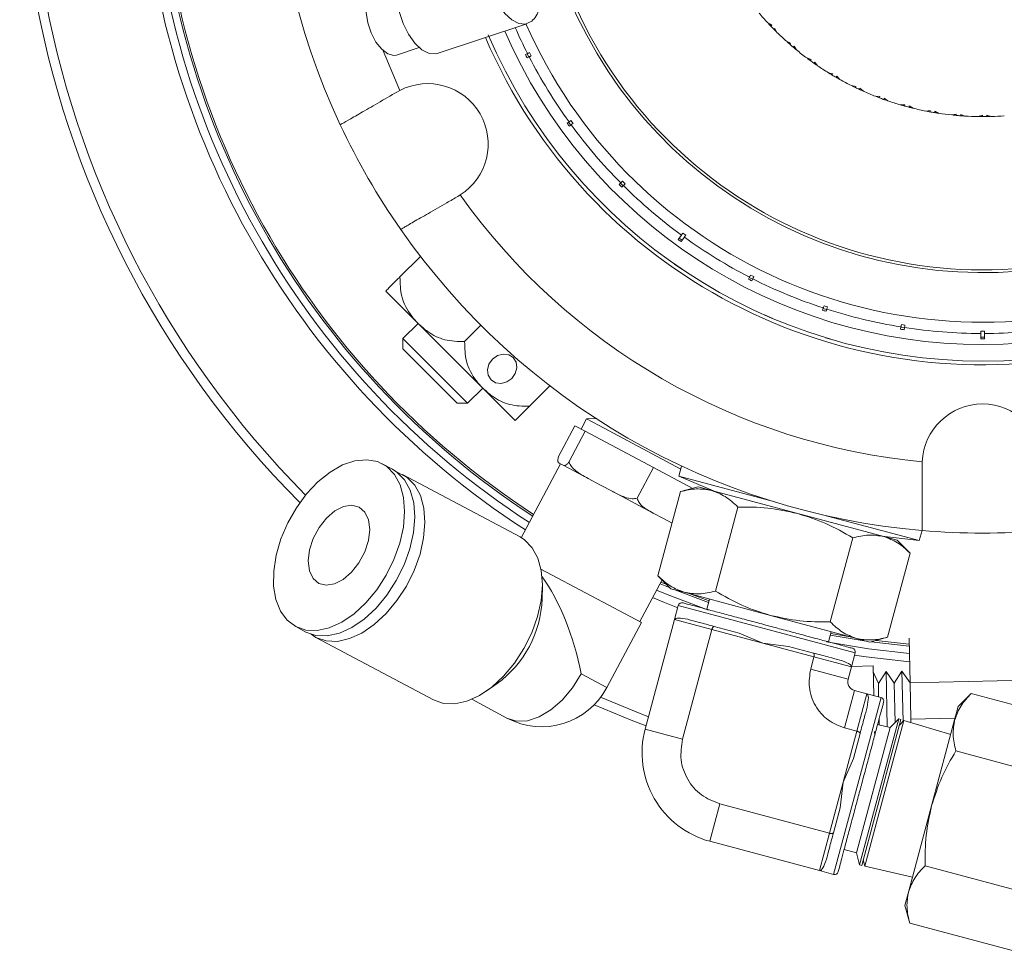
# Model space of a CAD drawing. Header units: inches. Extents: x -4 to 22.9, y -7.2 to 15.7.
# Tile 10 of 127: x 2.9 to 5.6, y -7.2 to -4.7. Entities that reach past the tile are written whole.
import ezdxf

# ---------------------------------------------------------------- set-up
doc = ezdxf.new("R2010")
doc.units = ezdxf.units.IN
doc.header["$MEASUREMENT"] = 0

msp = doc.modelspace()

# ---------------------------------------------------------------- linework, layer by layer
at = {"color": 7, "linetype": 'Continuous', "lineweight": 15}
for p, q in [((4.0197, -4.7651), (4.265, -4.6834)), ((4.9231, -4.6811), (4.9338, -4.6873)), ((4.9314, -4.69), (4.9338, -4.6873)), ((4.9397, -4.6985), (4.9424, -4.6962)), ((4.9483, -4.7071), (4.9424, -4.6962)), ((4.9742, -4.7315), (4.9854, -4.7367)), ((3.9088, -4.7691), (3.9706, -4.7485)), ((4.9833, -4.7396), (4.9854, -4.7367)), ((4.9923, -4.7473), (4.9948, -4.7448)), ((5.0016, -4.7551), (4.9948, -4.7448)), ((4.2667, -4.7649), (4.2612, -4.7677)), ((4.2656, -4.7655), (4.2702, -4.7744)), ((4.2657, -4.7766), (4.2713, -4.7738)), ((4.2725, -4.762), (4.277, -4.7709)), ((5.0296, -4.7771), (5.0413, -4.7813)), ((5.0394, -4.7843), (5.0413, -4.7813)), ((5.0491, -4.7913), (5.0513, -4.7885)), ((5.059, -4.7982), (5.0513, -4.7885)), ((5.0889, -4.8176), (5.1009, -4.8207)), ((5.0993, -4.8239), (5.1009, -4.8207)), ((5.1095, -4.8299), (5.1116, -4.8269)), ((5.1201, -4.8359), (5.1116, -4.8269)), ((3.918, -4.8658), (3.9117, -4.8693)), ((5.1516, -4.8526), (5.1638, -4.8546)), ((5.1625, -4.8579), (5.1638, -4.8546)), ((5.1732, -4.863), (5.175, -4.8598)), ((5.1843, -4.868), (5.175, -4.8598)), ((5.2172, -4.8818), (5.2295, -4.8827)), ((5.2285, -4.8861), (5.2295, -4.8827)), ((5.2397, -4.8902), (5.2411, -4.8869)), ((5.2511, -4.8942), (5.2411, -4.8869)), ((5.2851, -4.905), (5.2975, -4.9048)), ((5.2968, -4.9083), (5.2975, -4.9048)), ((5.3082, -4.9114), (5.3094, -4.908)), ((5.32, -4.9144), (5.3094, -4.908)), ((5.3548, -4.9221), (5.3671, -4.9207)), ((5.3667, -4.9243), (5.3671, -4.9207)), ((4.3855, -4.9478), (4.3913, -4.9559)), ((5.3785, -4.9264), (5.3793, -4.9228)), ((5.3904, -4.9283), (5.3793, -4.9228)), ((5.4258, -4.9328), (5.4379, -4.9304)), ((5.4379, -4.934), (5.4379, -4.9304)), ((5.4497, -4.9349), (5.4503, -4.9314)), ((5.4618, -4.9358), (5.4503, -4.9314)), ((5.4975, -4.9371), (5.5093, -4.9336)), ((5.5096, -4.9372), (5.5093, -4.9336)), ((5.5215, -4.9371), (5.5217, -4.9335)), ((5.5336, -4.9368), (5.5217, -4.9335)), ((4.3802, -4.9516), (4.3752, -4.9553)), ((4.3792, -4.9524), (4.3851, -4.9605)), ((4.3811, -4.9634), (4.3861, -4.9597)), ((4.5216, -5.1183), (4.5171, -5.1227)), ((4.5207, -5.1192), (4.5277, -5.1263)), ((4.5242, -5.1298), (4.5286, -5.1254)), ((4.5261, -5.1137), (4.5332, -5.1208)), ((4.0767, -5.1551), (4.0829, -5.1513)), ((4.6872, -5.2608), (4.6784, -5.2729)), ((4.6813, -5.2689), (4.6894, -5.2747)), ((4.6865, -5.2788), (4.6953, -5.2667)), ((4.691, -5.2556), (4.6991, -5.2615)), ((3.9744, -5.319), (3.9184, -5.375)), ((4.6682, -5.34), (4.6886, -5.354)), ((4.8731, -5.3756), (4.8703, -5.3812)), ((4.8725, -5.3768), (4.8814, -5.3813)), ((4.876, -5.3699), (4.8849, -5.3744)), ((4.8792, -5.3857), (4.882, -5.3802)), ((3.8795, -5.4139), (3.9679, -5.5023)), ((5.0767, -5.4538), (5.0862, -5.4569)), ((4.9366, -5.4887), (4.9139, -5.4788)), ((5.0747, -5.46), (5.0727, -5.4659)), ((5.0743, -5.4612), (5.0838, -5.4643)), ((5.0822, -5.469), (5.0842, -5.4631)), ((3.9679, -5.5023), (3.9265, -5.5436)), ((3.9679, -5.5023), (4.1446, -5.679)), ((4.1397, -5.5072), (4.0951, -5.5518)), ((5.2869, -5.5117), (5.286, -5.5179)), ((5.2867, -5.513), (5.2966, -5.5146)), ((5.288, -5.5054), (5.2978, -5.5069)), ((5.2958, -5.5195), (5.2968, -5.5133)), ((5.5047, -5.5232), (5.5147, -5.5232)), ((5.5047, -5.5297), (5.5047, -5.5446)), ((5.5047, -5.5396), (5.5147, -5.5396)), ((5.5147, -5.5446), (5.5147, -5.5297)), ((3.9265, -5.5436), (3.9265, -5.5719)), ((3.9265, -5.5436), (4.1033, -5.7204)), ((5.081, -5.5412), (5.1048, -5.5482)), ((4.075, -5.7204), (3.9265, -5.5719)), ((5.2302, -5.5783), (5.2545, -5.5828)), ((4.3279, -5.6725), (4.2719, -5.7285)), ((4.1033, -5.7204), (4.1446, -5.679)), ((4.1446, -5.679), (4.233, -5.7674)), ((4.075, -5.7204), (4.1033, -5.7204)), ((4.3785, -5.7104), (4.3786, -5.7102)), ((4.3518, -5.8657), (4.3964, -5.7817)), ((4.3964, -5.7817), (4.4247, -5.7968)), ((4.4283, -5.763), (4.4136, -5.7909)), ((4.4629, -5.7814), (4.4283, -5.763)), ((4.4545, -5.7621), (4.4284, -5.7631)), ((4.6854, -5.8998), (4.4629, -5.7814)), ((4.3801, -5.8808), (4.4247, -5.7968)), ((4.4247, -5.7968), (4.6109, -5.8958)), ((3.8979, -5.9001), (3.8702, -5.8854)), ((4.3571, -5.8857), (4.2498, -6.0874)), ((4.3537, -5.8839), (4.3588, -5.8866)), ((4.3588, -5.8866), (4.3639, -5.8893)), ((4.4326, -5.9258), (4.3639, -5.8893)), ((5.3449, -5.8799), (5.3447, -5.8872)), ((4.2465, -6.0855), (3.9256, -5.9149)), ((4.5663, -5.9798), (4.6109, -5.8958)), ((4.6109, -5.8958), (4.718, -5.9527)), ((4.6801, -5.9195), (4.6876, -5.8917)), ((4.6876, -5.8917), (4.688, -5.8918)), ((4.4326, -5.9258), (4.4661, -5.9436)), ((4.4661, -5.9436), (4.4996, -5.9615)), ((4.6801, -5.9195), (4.9427, -5.9899)), ((4.7749, -5.9598), (4.6801, -5.9195)), ((4.6097, -6.02), (4.4996, -5.9615)), ((4.6231, -6.1913), (4.6846, -5.9616)), ((4.7332, -5.9486), (4.6846, -5.9616)), ((4.7332, -5.9486), (4.7696, -5.9584)), ((4.7597, -5.9557), (4.7607, -5.9538)), ((4.7696, -5.9584), (5.0048, -6.0214)), ((4.6097, -6.02), (4.6381, -6.0351)), ((4.8415, -6.0037), (4.7799, -6.2333)), ((5.0048, -6.0214), (5.2401, -6.0845)), ((4.6381, -6.0351), (4.6616, -6.0476)), ((5.0727, -6.0247), (5.337, -6.0955)), ((5.3444, -6.0677), (5.337, -6.0955)), ((5.3441, -6.0676), (5.3444, -6.0677)), ((5.1552, -6.0877), (5.0936, -6.3174)), ((5.337, -6.0955), (5.2347, -6.083)), ((5.2401, -6.0845), (5.2765, -6.0942)), ((5.312, -6.1297), (5.2765, -6.0942)), ((5.312, -6.1297), (5.2505, -6.3594)), ((4.578, -6.3188), (4.3036, -6.173)), ((4.5738, -6.3166), (4.6344, -6.2026)), ((4.6231, -6.1913), (4.6586, -6.2268)), ((4.6313, -6.2086), (4.6471, -6.2153)), ((4.307, -6.2549), (4.3074, -6.2181)), ((4.6586, -6.2268), (4.695, -6.2366)), ((4.6689, -6.2296), (4.7616, -6.2645)), ((4.695, -6.2366), (4.9303, -6.2996)), ((4.7128, -6.2413), (4.7629, -6.2597)), ((4.7567, -6.2829), (4.7642, -6.2551)), ((4.6788, -6.2724), (4.6684, -6.311)), ((4.6788, -6.2724), (5.1617, -6.4018)), ((4.4834, -6.4968), (4.578, -6.3188)), ((4.6684, -6.311), (4.5882, -6.6105)), ((4.7705, -6.3384), (4.6684, -6.311)), ((4.9303, -6.2996), (5.1656, -6.3627)), ((3.6336, -6.3304), (3.6613, -6.3451)), ((4.7705, -6.3384), (4.6902, -6.6378)), ((4.9099, -6.3757), (4.7705, -6.3384)), ((4.8449, -6.348), (4.777, -6.3298)), ((5.0964, -6.3441), (5.089, -6.3719)), ((3.689, -6.3598), (3.6758, -6.3513)), ((3.689, -6.3598), (4.0099, -6.5304)), ((4.8449, -6.348), (4.9099, -6.3757)), ((5.0939, -6.3535), (5.1917, -6.3697)), ((5.0952, -6.3487), (5.1478, -6.3579)), ((5.1656, -6.3627), (5.202, -6.3724)), ((5.202, -6.3724), (5.2505, -6.3594)), ((5.2052, -6.3715), (5.3096, -6.3833)), ((5.3092, -6.362), (5.3119, -6.4835)), ((5.0493, -6.4131), (4.9099, -6.3757)), ((4.9099, -6.3757), (4.9801, -6.3842)), ((5.048, -6.4024), (4.9801, -6.3842)), ((5.0493, -6.4131), (5.0403, -6.4469)), ((5.0493, -6.4131), (5.1514, -6.4404)), ((5.1514, -6.4404), (5.1617, -6.4018)), ((5.1423, -6.4742), (5.0403, -6.4469)), ((5.1423, -6.4742), (5.1514, -6.4404)), ((5.1518, -6.4388), (5.2108, -6.4374)), ((5.2126, -6.519), (5.2108, -6.4374)), ((5.2252, -6.4854), (5.2112, -6.4541)), ((5.2461, -6.4533), (5.2252, -6.4854)), ((5.2685, -6.4844), (5.2461, -6.4533)), ((5.2461, -6.4533), (5.2495, -6.6043)), ((5.2895, -6.4524), (5.2685, -6.4844)), ((5.3119, -6.4835), (5.2895, -6.4524)), ((5.2895, -6.4524), (5.2925, -6.5895)), ((5.8118, -6.4723), (5.3119, -6.4835)), ((4.1539, -6.5068), (4.1842, -6.4859)), ((5.16, -6.5049), (5.1327, -6.6069)), ((5.1938, -6.5139), (5.16, -6.5049)), ((5.2252, -6.4854), (5.226, -6.5225)), ((5.2685, -6.4844), (5.2709, -6.5924)), ((5.3119, -6.4835), (5.3141, -6.5834)), ((4.1144, -6.5289), (4.2108, -6.5802)), ((5.2324, -6.5243), (5.103, -7.0072)), ((5.1938, -6.5139), (5.1665, -6.616)), ((5.1938, -6.5139), (5.2324, -6.5243)), ((5.4789, -6.5129), (5.4434, -6.5484)), ((5.4789, -6.5129), (5.8167, -6.6034)), ((5.4434, -6.5484), (5.4336, -6.5848)), ((5.2808, -6.5826), (5.1741, -6.9809)), ((5.1801, -6.9824), (5.2868, -6.5844)), ((5.2951, -6.5869), (5.1886, -6.9844)), ((5.2273, -6.5819), (5.2277, -6.5985)), ((5.257, -6.6063), (5.2808, -6.5826)), ((5.2808, -6.5826), (5.2868, -6.5844)), ((5.2951, -6.5869), (5.2828, -6.5992)), ((5.4228, -6.6254), (5.2951, -6.5869)), ((5.4347, -6.5808), (5.3141, -6.5834)), ((5.3141, -6.5834), (5.3143, -6.5927)), ((5.4336, -6.5848), (5.3706, -6.8201)), ((5.1665, -6.616), (5.1291, -6.7554)), ((5.1327, -6.6069), (5.1665, -6.616)), ((5.257, -6.6063), (5.1654, -6.9485)), ((5.2232, -6.5973), (5.257, -6.6063)), ((5.1569, -6.6904), (5.1751, -6.6225)), ((5.2151, -6.6278), (5.2148, -6.6166)), ((5.7747, -6.7603), (5.4369, -6.6698)), ((5.1569, -6.6904), (5.1291, -6.7554)), ((5.1291, -6.7554), (5.0917, -6.8948)), ((5.1291, -6.7554), (5.1206, -6.8256)), ((5.0917, -6.8948), (4.7923, -6.8146)), ((5.1206, -6.8256), (5.1025, -6.8935)), ((5.3706, -6.8201), (5.3075, -7.0554)), ((5.0917, -6.8948), (5.0644, -6.9969)), ((4.765, -6.9166), (5.0644, -6.9969)), ((5.1654, -6.9485), (5.1316, -6.9394)), ((5.1741, -6.9809), (5.1654, -6.9485)), ((5.1801, -6.9824), (5.1741, -6.9809)), ((5.1841, -6.9675), (5.1886, -6.9844)), ((5.1886, -6.9844), (5.3184, -7.0148)), ((5.6907, -7.074), (5.3528, -6.9835)), ((5.103, -7.0072), (5.0644, -6.9969)), ((5.3075, -7.0554), (5.2978, -7.0918)), ((5.2978, -7.0918), (5.3108, -7.1403)), ((5.6486, -7.2308), (5.3108, -7.1403))]:
    msp.add_line(p, q, dxfattribs=at)
at = {"color": 8, "linetype": 'Continuous', "lineweight": 15}
for p, q in [((3.8727, -4.7573), (3.918, -4.8658)), ((5.1599, -6.4085), (5.1917, -6.4131)), ((5.1917, -6.4131), (5.3106, -6.4266)), ((4.4834, -6.4968), (4.4132, -6.4595)), ((4.5882, -6.6105), (4.6902, -6.6378)), ((4.7923, -6.8146), (4.765, -6.9166))]:
    msp.add_line(p, q, dxfattribs=at)
at = {"color": 7, "linetype": 'Continuous', "lineweight": 15, "flags": 128}
for points in [[(3.9271, -4.6827), (3.9163, -4.6505), (3.9102, -4.6179), (3.9093, -4.5874), (3.9137, -4.5614), (3.923, -4.5416), (3.9365, -4.5296), (3.9407, -4.5279)], [(3.8853, -4.7661), (3.8686, -4.7534), (3.8529, -4.7336), (3.8398, -4.7085), (3.8306, -4.6807), (3.8261, -4.6528), (3.8268, -4.6276), (3.8326, -4.6075), (3.843, -4.5946), (3.8496, -4.5912)], [(4.0197, -4.7651), (4.0159, -4.7661), (3.9979, -4.765), (3.9786, -4.755), (3.9595, -4.737), (3.9419, -4.7123), (3.9271, -4.6827)], [(3.9088, -4.7691), (3.9014, -4.7703), (3.8853, -4.7661)], [(4.1712, -5.5996), (4.1616, -5.6132), (4.1575, -5.6288), (4.1594, -5.6439), (4.1672, -5.6563), (4.1796, -5.6641), (4.1947, -5.666), (4.2103, -5.6619), (4.2239, -5.6522), (4.2335, -5.6386), (4.2377, -5.623), (4.2357, -5.6079), (4.228, -5.5955), (4.2156, -5.5877), (4.2005, -5.5858), (4.1849, -5.5899), (4.1712, -5.5996)], [(3.6336, -6.3304), (3.6103, -6.3128), (3.5921, -6.2878), (3.5796, -6.2563), (3.5734, -6.2195), (3.5736, -6.1786), (3.5803, -6.1352), (3.5931, -6.0908), (3.6118, -6.047), (3.6354, -6.0054), (3.6633, -5.9675), (3.6944, -5.9346), (3.7276, -5.9081), (3.7617, -5.8888), (3.7954, -5.8773), (3.8275, -5.8743), (3.8569, -5.8796), (3.8825, -5.8932), (3.9034, -5.9146), (3.9188, -5.943), (3.9282, -5.9773), (3.9312, -6.0163), (3.9277, -6.0587), (3.9179, -6.1028), (3.9021, -6.1471), (3.8809, -6.19), (3.855, -6.23), (3.8253, -6.2655), (3.793, -6.2953), (3.7593, -6.3183), (3.7252, -6.3338), (3.6922, -6.3411), (3.6613, -6.3399), (3.6336, -6.3304)], [(3.8979, -5.9001), (3.9102, -5.908), (3.9311, -5.9293), (3.9465, -5.9577), (3.9559, -5.992), (3.9589, -6.0311), (3.9554, -6.0734), (3.9456, -6.1175), (3.9298, -6.1618), (3.9085, -6.2047), (3.8826, -6.2447), (3.853, -6.2802), (3.8207, -6.31), (3.7869, -6.3331), (3.7529, -6.3485), (3.7198, -6.3558), (3.6889, -6.3546), (3.6613, -6.3451), (3.6613, -6.3451)], [(3.9111, -5.9087), (3.9122, -5.9091), (3.9378, -5.9227), (3.9587, -5.944), (3.9741, -5.9724), (3.9835, -6.0067), (3.9865, -6.0458), (3.9831, -6.0881), (3.9732, -6.1322), (3.9574, -6.1766), (3.9362, -6.2195), (3.9103, -6.2594), (3.8807, -6.2949), (3.8484, -6.3247), (3.8146, -6.3478), (3.7806, -6.3632), (3.7475, -6.3705), (3.7166, -6.3693), (3.689, -6.3598), (3.689, -6.3598)], [(3.6965, -6.2122), (3.6809, -6.1985), (3.6712, -6.1775), (3.6679, -6.1508), (3.6715, -6.1207), (3.6815, -6.0895), (3.6973, -6.0598), (3.7175, -6.034), (3.7405, -6.0142), (3.7644, -6.002), (3.7874, -5.9984), (3.8074, -6.0036), (3.8229, -6.0173), (3.8327, -6.0383), (3.836, -6.065), (3.8324, -6.0951), (3.8223, -6.1263), (3.8065, -6.156), (3.7863, -6.1818), (3.7633, -6.2016), (3.7394, -6.2138), (3.7165, -6.2174), (3.6965, -6.2122)], [(4.2465, -6.0855), (4.2588, -6.0933), (4.2796, -6.1147), (4.2951, -6.143), (4.3044, -6.1774), (4.3075, -6.2164), (4.304, -6.2588), (4.2942, -6.3029), (4.2784, -6.3472), (4.2571, -6.3901), (4.2312, -6.43), (4.2016, -6.4655), (4.1693, -6.4954), (4.1355, -6.5184), (4.1015, -6.5338), (4.0684, -6.5411), (4.0375, -6.54), (4.0099, -6.5304), (4.0099, -6.5304)], [(4.7615, -6.2857), (4.6482, -6.2427), (4.6195, -6.2308)], [(4.6289, -6.2131), (4.6521, -6.2227), (4.6563, -6.2245)], [(5.3101, -6.4034), (5.1984, -6.3908), (5.0833, -6.3719)], [(5.2178, -6.3682), (5.2277, -6.3695), (5.3095, -6.3783)], [(4.4489, -6.5438), (4.5549, -6.5878), (4.5906, -6.6014)]]:
    msp.add_lwpolyline(points, dxfattribs=at)
at = {"color": 8, "linetype": 'Continuous', "lineweight": 15, "flags": 128}
for points in [[(4.2654, -4.6833), (4.2611, -4.6844), (4.2432, -4.6833), (4.2239, -4.6733), (4.2047, -4.6553), (4.1871, -4.6306), (4.1724, -4.6011)], [(4.6086, -6.2512), (4.641, -6.2647), (4.677, -6.2791)], [(4.4132, -6.4595), (4.3894, -6.4977), (4.3614, -6.531), (4.3306, -6.558), (4.2986, -6.5771), (4.2669, -6.5874), (4.2371, -6.5885), (4.2108, -6.5802)], [(4.4665, -6.5233), (4.559, -6.5616), (4.5973, -6.5763)]]:
    msp.add_lwpolyline(points, dxfattribs=at)
at = {"color": 7, "linetype": 'Continuous', "lineweight": 15}
for centre, radius, start, end in [((5.5097, -4.1372), 2.63, 303.3735, 224.8378), ((5.5097, -4.1372), 2.275, 125.8779, 237.0361), ((5.5097, -4.1372), 2.255, 125.9008, 236.992), ((5.5097, -4.1372), 2.25, 125.9109, 236.9808), ((5.5097, -4.1372), 1.468, 270, 193.5897), ((5.5097, -4.1372), 1.4228, 270, 193.377), ((5.5097, -4.1372), 1.226, 202.791, 90), ((5.5097, -4.1372), 1.2185, 202.818, 101.821), ((5.5097, -4.1372), 1.9375, 154.8853, 205.1147), ((5.5097, -4.1372), 1.478, 203.2687, 0), ((5.5097, -4.1372), 0.8, 220.2835, 222.8365), ((5.5097, -4.1372), 1.4228, 203.4573, 270), ((5.5097, -4.1372), 0.8, 223.0097, 223.7057), ((5.5097, -4.1372), 0.8, 223.7057, 224.5572), ((5.5097, -4.1372), 0.8, 224.5572, 225.2531), ((5.5097, -4.1372), 1.468, 203.1292, 270), ((5.5097, -4.1372), 0.8, 225.4264, 227.9793), ((5.5097, -4.1372), 0.8, 228.1526, 228.8485), ((5.5097, -4.1372), 0.8, 228.8485, 229.7001), ((5.5097, -4.1372), 0.8, 229.7001, 230.396), ((5.5097, -4.1372), 0.8, 230.5693, 233.1222), ((5.5097, -4.1372), 1.3925, 207.2057, 215.7943), ((5.5097, -4.1372), 0.8, 233.2954, 233.9914), ((5.5097, -4.1372), 0.8, 233.9914, 234.8429), ((5.5097, -4.1372), 0.8, 234.8429, 235.5389), ((5.5097, -4.1372), 0.8, 235.7121, 238.265), ((5.5097, -4.1372), 0.8, 238.4383, 239.1342), ((5.5097, -4.1372), 0.8, 239.1342, 239.9858), ((5.5097, -4.1372), 0.8, 239.9858, 240.6817), ((5.5097, -4.1372), 0.8, 240.855, 243.4079), ((3.9942, -5.0122), 0.165, 302.5283, 117.4717), ((5.5097, -4.1372), 0.8, 243.5812, 244.2771), ((5.5097, -4.1372), 0.8, 244.2771, 245.1286), ((5.5097, -4.1372), 0.8, 245.1286, 245.8246), ((5.5097, -4.1372), 0.8, 245.9978, 248.5508), ((5.5097, -4.1372), 0.8, 248.724, 249.4199), ((5.5097, -4.1372), 0.8, 249.4199, 250.2715), ((5.5097, -4.1372), 0.8, 250.2715, 250.9674), ((5.5097, -4.1372), 0.8, 251.1407, 253.6936), ((5.5097, -4.1372), 0.8, 253.8669, 254.5628), ((5.5097, -4.1372), 0.8, 254.5628, 255.4144), ((5.5097, -4.1372), 0.8, 255.4144, 256.1103), ((5.5097, -4.1372), 0.8, 256.2835, 258.8365), ((5.5097, -4.1372), 0.8, 259.0097, 259.7057), ((5.5097, -4.1372), 0.8, 259.7057, 260.5572), ((5.5097, -4.1372), 0.8, 260.5572, 261.2531), ((5.5097, -4.1372), 0.8, 261.4264, 263.9793), ((5.5097, -4.1372), 0.8, 264.1526, 264.8485), ((5.5097, -4.1372), 0.8, 264.8485, 265.7001), ((5.5097, -4.1372), 0.8, 265.7001, 266.396), ((5.5097, -4.1372), 0.8, 266.5693, 269.1222), ((5.5097, -4.1372), 0.8, 269.2954, 269.9914), ((5.5097, -4.1372), 0.8, 269.9914, 270.8429), ((5.5097, -4.1372), 0.8, 270.8429, 271.5389), ((5.5097, -4.1372), 0.8, 271.7121, 274.265), ((5.5097, -4.1372), 1.9375, 205.1147, 214.8853), ((5.5097, -4.1372), 1.3925, 216.2057, 224.7943), ((5.5097, -4.1372), 1.3925, 225.2057, 233.7943), ((5.5097, -4.1372), 1.7505, 215.4034, 264.5966), ((5.5097, -4.1372), 1.9375, 214.8853, 265.1147), ((5.5097, -4.1372), 1.3925, 234.2057, 242.7943), ((5.5097, -4.1372), 1.3925, 243.2057, 251.7943), ((5.5097, -4.1372), 1.3925, 252.2057, 260.7943), ((5.5097, -4.1372), 1.3925, 261.2057, 269.7943), ((5.5097, -4.1372), 1.3925, 270.2057, 278.7943), ((5.5097, -5.8872), 0.165, 2.5283, 177.4717), ((5.5097, -4.1372), 1.9375, 265.1147, 274.8853), ((4.0055, -6.2428), 0.3017, 306.3011, 357.6989), ((4.6884, -6.275), 0.01, 75, 165), ((5.1521, -6.3992), 0.01, 345, 75), ((5.1665, -6.4807), 0.025, 165, 255), ((4.3054, -6.4022), 0.2016, 242, 332), ((5.2299, -6.5339), 0.01, 345, 75), ((4.8297, -6.6752), 0.25, 165, 255), ((5.1056, -6.9976), 0.01, 255, 345)]:
    msp.add_arc(centre, radius, start, end, dxfattribs=at)
at = {"color": 8, "linetype": 'Continuous', "lineweight": 15}
for radius, start, end in [(2.6042, 303.5207, 224.7586), (2.298, 125.8849, 237.086), (1.3616, 203.6674, 90), (1.3925, 203.5674, 206.7943)]:
    msp.add_arc((5.5097, -4.1372), radius, start, end, dxfattribs=at)
at = {"color": 7, "linetype": 'Continuous', "lineweight": 15}
for centre, major_axis, ratio, start_param, end_param in [((5.5193, -4.1323), (1.2559, 0.6399), 0.999971, 3.138045, 3.14514), ((5.5184, -4.1309), (1.1403, 0.8285), 0.999971, 3.138045, 3.14514), ((5.5173, -4.1296), (0.9967, 0.9967), 0.999971, 3.138045, 3.14514), ((5.5161, -4.1284), (0.8336, 1.1474), 0.999971, 3.138067, 3.145118), ((5.5146, -4.1276), (0.6399, 1.2559), 0.999971, 3.138045, 3.14514), ((5.513, -4.1269), (0.4356, 1.3405), 0.999971, 3.138045, 3.14514), ((5.5114, -4.1265), (0.2205, 1.3922), 0.999971, 3.138045, 3.14514), ((5.5097, -4.1263), (0, 1.4183), 0.999971, 3.138067, 3.145118), ((4.3054, -6.4022), (-0.079, 0.2583), 0.337141, 4.387216, 5.536266)]:
    msp.add_ellipse(centre, major_axis=major_axis, ratio=ratio, start_param=start_param, end_param=end_param, dxfattribs=at)
for points, knots in [([(4.2654, -4.6825), (4.2699, -4.6807), (4.28, -4.6767), (4.291, -4.6622), (4.2979, -4.6484), (4.2993, -4.6383), (4.2996, -4.6362)], [0, 0, 0, 0, 0.254087, 0.574005, 0.910755, 1, 1, 1, 1]), ([(4.2725, -4.762), (4.271, -4.7627), (4.268, -4.7642), (4.2672, -4.7647), (4.2667, -4.7649)], [0, 0, 0, 0, 0.496854, 1, 1, 1, 1]), ([(4.2713, -4.7738), (4.2718, -4.7735), (4.2728, -4.7731), (4.2758, -4.7715), (4.277, -4.7709)], [0, 0, 0, 0, 0.585345, 1, 1, 1, 1]), ([(3.9117, -4.8693), (3.8934, -4.8798), (3.8569, -4.9009), (3.8092, -4.9285), (3.7741, -4.9487), (3.7574, -4.9584), (3.7559, -4.9592), (3.7554, -4.9595)], [0, 0, 0, 0, 0.221192, 0.442436, 0.66314, 0.882991, 1, 1, 1, 1]), ([(4.3855, -4.9478), (4.3841, -4.9488), (4.3814, -4.9508), (4.3806, -4.9513), (4.3802, -4.9516)], [0, 0, 0, 0, 0.4967779, 1, 1, 1, 1]), ([(4.3861, -4.9597), (4.3866, -4.9594), (4.3875, -4.9587), (4.3902, -4.9568), (4.3913, -4.9559)], [0, 0, 0, 0, 0.585345, 1, 1, 1, 1]), ([(4.5261, -5.1137), (4.5249, -5.1149), (4.5226, -5.1173), (4.5219, -5.1179), (4.5216, -5.1183)], [0, 0, 0, 0, 0.496659, 1, 1, 1, 1]), ([(4.5286, -5.1254), (4.5291, -5.1249), (4.5298, -5.1242), (4.5322, -5.1218), (4.5332, -5.1208)], [0, 0, 0, 0, 0.585345, 1, 1, 1, 1]), ([(3.9204, -5.2453), (3.9222, -5.2443), (3.9257, -5.2422), (3.9536, -5.2261), (3.9946, -5.2024), (4.0384, -5.1772), (4.0666, -5.1609), (4.0767, -5.1551)], [0, 0, 0, 0, 0.2190539, 0.4381235, 0.6575299, 0.8777059, 1, 1, 1, 1]), ([(4.691, -5.2556), (4.69, -5.2569), (4.688, -5.2596), (4.6875, -5.2604), (4.6872, -5.2608)], [0, 0, 0, 0, 0.4967779, 1, 1, 1, 1]), ([(4.6953, -5.2667), (4.6956, -5.2662), (4.6963, -5.2653), (4.6982, -5.2626), (4.6991, -5.2615)], [0, 0, 0, 0, 0.585345, 1, 1, 1, 1]), ([(3.9184, -5.375), (3.9151, -5.3782), (3.9025, -5.3909), (3.8841, -5.4092), (3.8812, -5.4122), (3.8795, -5.4139)], [0, 0, 0, 0, 0.124089, 0.487389, 1, 1, 1, 1]), ([(3.9679, -5.5023), (3.962, -5.4958), (3.9426, -5.4745), (3.9196, -5.4327), (3.9188, -5.393), (3.9184, -5.375)], [0, 0, 0, 0, 0.192173, 0.631803, 1, 1, 1, 1]), ([(4.876, -5.3699), (4.8753, -5.3714), (4.8737, -5.3743), (4.8733, -5.3752), (4.8731, -5.3756)], [0, 0, 0, 0, 0.4968541, 1, 1, 1, 1]), ([(4.882, -5.3802), (4.8823, -5.3796), (4.8827, -5.3787), (4.8843, -5.3757), (4.8849, -5.3744)], [0, 0, 0, 0, 0.585345, 1, 1, 1, 1]), ([(5.0767, -5.4538), (5.0761, -5.4554), (5.0751, -5.4586), (5.0748, -5.4595), (5.0747, -5.46)], [0, 0, 0, 0, 0.496901, 1, 1, 1, 1]), ([(5.0842, -5.4631), (5.0844, -5.4625), (5.0847, -5.4615), (5.0857, -5.4583), (5.0862, -5.4569)], [0, 0, 0, 0, 0.585345, 1, 1, 1, 1]), ([(4.0951, -5.5518), (4.0768, -5.5513), (4.0401, -5.5505), (3.9978, -5.5289), (3.9765, -5.51), (3.9679, -5.5023)], [0, 0, 0, 0, 0.374601, 0.746177, 1, 1, 1, 1]), ([(5.288, -5.5054), (5.2877, -5.507), (5.2872, -5.5103), (5.287, -5.5113), (5.2869, -5.5117)], [0, 0, 0, 0, 0.4969276, 1, 1, 1, 1]), ([(5.2968, -5.5133), (5.2969, -5.5127), (5.2971, -5.5117), (5.2976, -5.5083), (5.2978, -5.5069)], [0, 0, 0, 0, 0.585345, 1, 1, 1, 1]), ([(5.5047, -5.5232), (5.5047, -5.5233), (5.5047, -5.5256), (5.5047, -5.5284), (5.5047, -5.5293), (5.5047, -5.5297)], [0, 0, 0, 0, 0.032685, 0.618346, 1, 1, 1, 1]), ([(5.5147, -5.5297), (5.5147, -5.5297), (5.5147, -5.5293), (5.5147, -5.5278), (5.5147, -5.5248), (5.5147, -5.5233), (5.5147, -5.5232)], [0, 0, 0, 0, 0.015192, 0.600801, 0.967318, 1, 1, 1, 1]), ([(4.1446, -5.679), (4.1387, -5.6726), (4.1193, -5.6513), (4.0964, -5.6094), (4.0955, -5.5698), (4.0951, -5.5518)], [0, 0, 0, 0, 0.192173, 0.631803, 1, 1, 1, 1]), ([(4.2719, -5.7285), (4.2535, -5.7281), (4.2169, -5.7273), (4.1746, -5.7057), (4.1533, -5.6867), (4.1446, -5.679)], [0, 0, 0, 0, 0.374601, 0.746177, 1, 1, 1, 1]), ([(4.233, -5.7674), (4.2345, -5.766), (4.2371, -5.7634), (4.254, -5.7464), (4.2676, -5.7328), (4.2719, -5.7285)], [0, 0, 0, 0, 0.468578, 0.832628, 1, 1, 1, 1]), ([(4.3518, -5.8657), (4.351, -5.8685), (4.3485, -5.8776), (4.3504, -5.8816), (4.3528, -5.8832), (4.3537, -5.8839)], [0, 0, 0, 0, 0.2043357, 0.6733017, 1, 1, 1, 1]), ([(4.3639, -5.8893), (4.3641, -5.8894), (4.3657, -5.8902), (4.3686, -5.8908), (4.3739, -5.8881), (4.3783, -5.8828), (4.3801, -5.8808)], [0, 0, 0, 0, 0.0528733, 0.5179573, 0.8096552, 1, 1, 1, 1]), ([(4.3801, -5.8808), (4.3823, -5.8851), (4.3897, -5.8995), (4.4098, -5.9132), (4.4259, -5.9221), (4.4326, -5.9258)], [0, 0, 0, 0, 0.204336, 0.673302, 1, 1, 1, 1]), ([(5.3447, -5.8872), (5.3447, -5.896), (5.3447, -5.9258), (5.3447, -5.9746), (5.3447, -6.0244), (5.3447, -6.0578), (5.3447, -6.0673), (5.3447, -6.0676), (5.3447, -6.0677)], [0, 0, 0, 0, 0.092358, 0.313266, 0.534198, 0.754525, 0.974043, 1, 1, 1, 1]), ([(4.4996, -5.9615), (4.5007, -5.962), (4.5114, -5.9677), (4.5284, -5.9758), (4.5502, -5.9819), (4.5617, -5.9804), (4.5663, -5.9798)], [0, 0, 0, 0, 0.052873, 0.517957, 0.809655, 1, 1, 1, 1]), ([(4.6846, -5.9616), (4.6992, -5.9583), (4.7286, -5.9515), (4.7558, -5.9561), (4.7696, -5.9584)], [0, 0, 0, 0, 0.495458, 1, 1, 1, 1]), ([(4.7696, -5.9584), (4.7824, -5.9631), (4.8083, -5.9727), (4.8303, -5.9933), (4.8415, -6.0037)], [0, 0, 0, 0, 0.494511, 1, 1, 1, 1]), ([(4.5663, -5.9798), (4.568, -5.9838), (4.5736, -5.9973), (4.5904, -6.0093), (4.6041, -6.0169), (4.6097, -6.02)], [0, 0, 0, 0, 0.204356, 0.673363, 1, 1, 1, 1]), ([(4.8415, -6.0037), (4.8688, -6.0037), (4.9239, -6.0038), (4.9777, -6.0155), (5.0048, -6.0214)], [0, 0, 0, 0, 0.495458, 1, 1, 1, 1]), ([(5.0048, -6.0214), (5.0308, -6.0297), (5.0833, -6.0464), (5.131, -6.0738), (5.1552, -6.0877)], [0, 0, 0, 0, 0.494511, 1, 1, 1, 1]), ([(5.1552, -6.0877), (5.1697, -6.0843), (5.1991, -6.0775), (5.2264, -6.0821), (5.2401, -6.0845)], [0, 0, 0, 0, 0.495458, 1, 1, 1, 1]), ([(5.2401, -6.0845), (5.2529, -6.0892), (5.2788, -6.0988), (5.3009, -6.1194), (5.312, -6.1297)], [0, 0, 0, 0, 0.494511, 1, 1, 1, 1]), ([(4.6231, -6.1913), (4.634, -6.2015), (4.6561, -6.2221), (4.682, -6.2317), (4.695, -6.2366)], [0, 0, 0, 0, 0.495458, 1, 1, 1, 1]), ([(4.695, -6.2366), (4.7085, -6.2389), (4.7357, -6.2435), (4.7651, -6.2367), (4.7799, -6.2333)], [0, 0, 0, 0, 0.494511, 1, 1, 1, 1]), ([(4.7799, -6.2333), (4.8036, -6.2469), (4.8513, -6.2744), (4.9038, -6.2912), (4.9303, -6.2996)], [0, 0, 0, 0, 0.495458, 1, 1, 1, 1]), ([(4.691, -6.2653), (4.6918, -6.2655), (4.6933, -6.2659), (4.7062, -6.2694), (4.7276, -6.2751), (4.7578, -6.2832), (4.7948, -6.2931), (4.8364, -6.3043), (4.8796, -6.3158), (4.9228, -6.3274), (4.9661, -6.339), (5.0093, -6.3506), (5.0509, -6.3617), (5.0879, -6.3717), (5.1181, -6.3797), (5.1395, -6.3855), (5.1524, -6.3889), (5.1539, -6.3893), (5.1547, -6.3895)], [0, 0, 0, 0, 0.058258, 0.120006, 0.18432, 0.25, 0.31568, 0.379994, 0.441742, 0.5, 0.558258, 0.620006, 0.68432, 0.75, 0.81568, 0.879994, 0.941742, 1, 1, 1, 1]), ([(4.6684, -6.311), (4.6706, -6.309), (4.675, -6.305), (4.695, -6.3086), (4.7047, -6.3104)], [0, 0, 0, 0, 0.516199, 1, 1, 1, 1]), ([(4.9303, -6.2996), (4.9569, -6.3054), (5.0107, -6.3172), (5.0658, -6.3173), (5.0936, -6.3174)], [0, 0, 0, 0, 0.494511, 1, 1, 1, 1]), ([(5.0936, -6.3174), (5.1046, -6.3276), (5.1266, -6.3481), (5.1525, -6.3578), (5.1656, -6.3627)], [0, 0, 0, 0, 0.495458, 1, 1, 1, 1]), ([(4.777, -6.3298), (4.7767, -6.3297), (4.7761, -6.3297), (4.7749, -6.3303), (4.7737, -6.3314), (4.7726, -6.3331), (4.7717, -6.3347), (4.771, -6.3365), (4.7706, -6.3378), (4.7705, -6.3384)], [0, 0, 0, 0, 0.155399, 0.29074, 0.500767, 0.633003, 0.759875, 0.881983, 1, 1, 1, 1]), ([(5.1656, -6.3627), (5.179, -6.365), (5.2063, -6.3696), (5.2356, -6.3628), (5.2505, -6.3594)], [0, 0, 0, 0, 0.494511, 1, 1, 1, 1]), ([(5.0493, -6.4131), (5.0495, -6.4125), (5.0498, -6.4112), (5.05, -6.4093), (5.0501, -6.4074), (5.05, -6.4054), (5.0495, -6.4039), (5.0488, -6.4028), (5.0483, -6.4025), (5.048, -6.4024)], [0, 0, 0, 0, 0.1180026, 0.2401055, 0.3669821, 0.4992327, 0.7092271, 0.8445757, 1, 1, 1, 1]), ([(5.1203, -6.4218), (5.1294, -6.425), (5.1433, -6.4299), (5.1509, -6.4365), (5.1512, -6.4391), (5.1514, -6.4404)], [0, 0, 0, 0, 0.48321, 0.74126, 1, 1, 1, 1]), ([(5.1327, -6.6069), (5.1172, -6.601), (5.0934, -6.5918), (5.0682, -6.5682), (5.0525, -6.5465), (5.0416, -6.522), (5.0338, -6.4884), (5.0377, -6.4632), (5.0403, -6.4469)], [0, 0, 0, 0, 0.239443, 0.36967, 0.5, 0.630227, 0.760557, 1, 1, 1, 1]), ([(5.1938, -6.5139), (5.1959, -6.5161), (5.1999, -6.5205), (5.1962, -6.5405), (5.1944, -6.5502)], [0, 0, 0, 0, 0.516199, 1, 1, 1, 1]), ([(5.4789, -6.5129), (5.4687, -6.5238), (5.4481, -6.5459), (5.4385, -6.5718), (5.4336, -6.5848)], [0, 0, 0, 0, 0.495458, 1, 1, 1, 1]), ([(5.2395, -6.5365), (5.2393, -6.5373), (5.2389, -6.5388), (5.2354, -6.5517), (5.2297, -6.5731), (5.2216, -6.6033), (5.2117, -6.6403), (5.2006, -6.6819), (5.189, -6.7251), (5.1774, -6.7683), (5.1658, -6.8116), (5.1542, -6.8548), (5.1431, -6.8964), (5.1332, -6.9334), (5.1251, -6.9636), (5.1194, -6.985), (5.1159, -6.9979), (5.1155, -6.9994), (5.1153, -7.0002)], [0, 0, 0, 0, 0.058258, 0.120006, 0.18432, 0.25, 0.31568, 0.379994, 0.441742, 0.5, 0.558258, 0.620006, 0.68432, 0.75, 0.81568, 0.879994, 0.941742, 1, 1, 1, 1]), ([(5.4336, -6.5848), (5.4313, -6.5983), (5.4267, -6.6255), (5.4334, -6.6549), (5.4369, -6.6698)], [0, 0, 0, 0, 0.494511, 1, 1, 1, 1]), ([(5.1751, -6.6225), (5.1751, -6.6222), (5.1752, -6.6216), (5.1746, -6.6204), (5.1734, -6.6192), (5.1718, -6.6181), (5.1701, -6.6173), (5.1683, -6.6165), (5.1671, -6.6161), (5.1665, -6.616)], [0, 0, 0, 0, 0.1553987, 0.2907388, 0.5007669, 0.6330031, 0.7598748, 0.8819826, 1, 1, 1, 1]), ([(5.4369, -6.6698), (5.4233, -6.6934), (5.3958, -6.7412), (5.379, -6.7936), (5.3706, -6.8201)], [0, 0, 0, 0, 0.495458, 1, 1, 1, 1]), ([(5.3706, -6.8201), (5.3648, -6.8467), (5.353, -6.9005), (5.3529, -6.9556), (5.3528, -6.9835)], [0, 0, 0, 0, 0.494511, 1, 1, 1, 1]), ([(5.1025, -6.8935), (5.1023, -6.8938), (5.1021, -6.8943), (5.101, -6.895), (5.0994, -6.8955), (5.0974, -6.8956), (5.0955, -6.8955), (5.0936, -6.8953), (5.0924, -6.895), (5.0917, -6.8948)], [0, 0, 0, 0, 0.155424, 0.290772, 0.500767, 0.633018, 0.759895, 0.881997, 1, 1, 1, 1]), ([(5.0831, -6.9658), (5.0798, -6.9749), (5.0749, -6.9888), (5.0683, -6.9964), (5.0657, -6.9967), (5.0644, -6.9969)], [0, 0, 0, 0, 0.48321, 0.74126, 1, 1, 1, 1]), ([(5.3528, -6.9835), (5.3426, -6.9944), (5.322, -7.0164), (5.3124, -7.0423), (5.3075, -7.0554)], [0, 0, 0, 0, 0.495458, 1, 1, 1, 1]), ([(5.3075, -7.0554), (5.3052, -7.0688), (5.3006, -7.0961), (5.3074, -7.1255), (5.3108, -7.1403)], [0, 0, 0, 0, 0.494511, 1, 1, 1, 1])]:
    msp.add_open_spline(points, degree=3, knots=knots, dxfattribs=at)
for points in [[(4.7047, -6.3104), (4.714, -6.3129), (4.7326, -6.3179), (4.7622, -6.3258), (4.777, -6.3298)], [(5.1203, -6.4218), (5.111, -6.4193), (5.0924, -6.4143), (5.0628, -6.4063), (5.048, -6.4024)], [(5.1944, -6.5502), (5.192, -6.5595), (5.187, -6.5781), (5.179, -6.6077), (5.1751, -6.6225)], [(4.6902, -6.6378), (4.6874, -6.6566), (4.6818, -6.6943), (4.7017, -6.749), (4.7392, -6.7936), (4.7746, -6.8076), (4.7923, -6.8146)], [(5.0831, -6.9658), (5.0856, -6.9565), (5.0906, -6.9379), (5.0985, -6.9083), (5.1025, -6.8935)]]:
    msp.add_open_spline(points, degree=3, dxfattribs=at)

doc.saveas('drawing.dxf')
